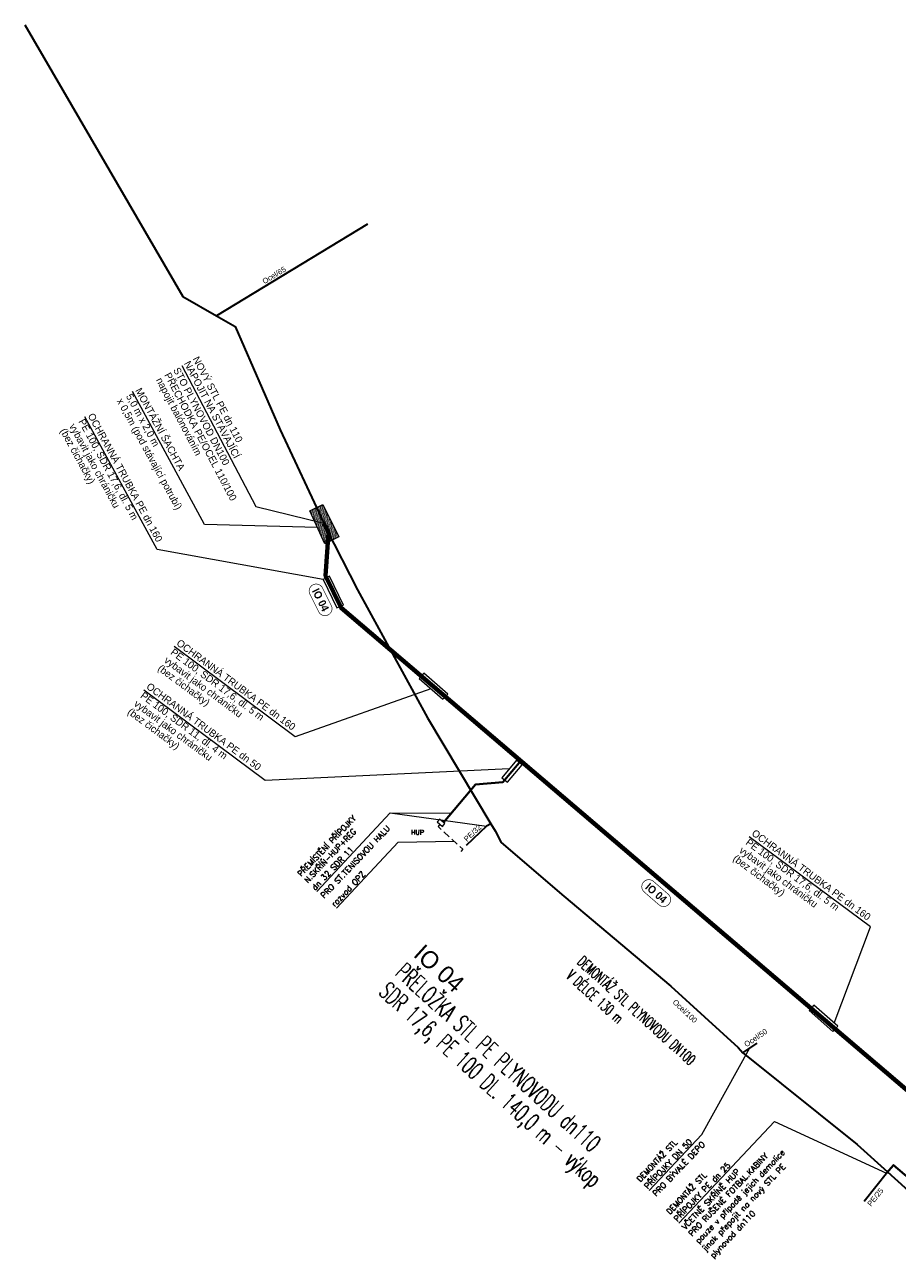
# Model space of a CAD drawing. Header units: metres. Extents: x -610133 to -609908, y -1142833 to -1142571.
# Tile 1 of 2: x -610133 to -610012, y -1142742 to -1142571. Entities that reach past the tile are written whole.
import ezdxf
from ezdxf.enums import TextEntityAlignment as Align

# ---------------------------------------------------------------- set-up
doc = ezdxf.new("R2010")
doc.units = ezdxf.units.M
doc.linetypes.add('DASHED', pattern=[0.75, 0.5, -0.25])
doc.layers.add('RWE_SO_POPIS', color=30, linetype='_PLYN_POTRUBI_VT_PODZ')
for name, color, linetype, lineweight in [('RWE_STL_ARMATURA', 20, 'Continuous', 15), ('RWE_STL_NOVÝ', 10, 'Continuous', 70), ('RWE_STL_POPIS', 20, 'Continuous', 15), ('RWE_STL_PRIPOJKA', 240, 'Continuous', 40)]:
    doc.layers.add(name, color=color, linetype=linetype, lineweight=lineweight)
doc.layers.add('RWE_STL_RUSENY', color=7, linetype='STL plynovod_rušený', lineweight=30, true_color=0xb8b800)
doc.layers.add('S-PLYNOVOD-STL', color=7, linetype='PLYN-ST-POD', lineweight=30, true_color=0xb3b300)
doc.styles.add('2-Normal', font='txt')
doc.styles.add('3-Tenke_NOVY', font='romand.shx', dxfattribs={"width": 0.6})
doc.styles.add('4-Tenke_HUP', font='romans.shx')
doc.styles.add('HECTO', font='arialbd.ttf')
doc.linetypes.add('_PLYN_POTRUBI_VT_PODZ', pattern='A,35,-15,[114,cadkon.shx,S=1.25,R=0,X=0,Y=0],-50', length=100)
doc.linetypes.add('PLYN-ST-POD', pattern='A,3.5,-3,7,-3,[64,PKO.shx,S=1,R=0,X=0,Y=0],7,-3,3.5', length=30)
doc.linetypes.add('STL plynovod_rušený', pattern='A,0.5,[34,znan.shx,S=0.4,R=-90,X=0,Y=0],0.5,-0.4,1,-1,[254,znan.shx,S=0.2,R=-90,X=0,Y=0],-1,1,-0.4', length=5.8)

msp = doc.modelspace()

# ---------------------------------------------------------------- hatches: boundary and pattern name
at = {"layer": 'RWE_STL_ARMATURA'}
h = msp.add_hatch(dxfattribs=at)
h.set_pattern_fill('DOTS', color=256, scale=0.1, angle=41.2463, style=0)
h.set_pattern_definition([(41.246342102, (365871.49424, -290917.51945), (-0.044982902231, 0.171693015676), [0, -0.15875])])
h.paths.add_polyline_path([(-610091.75, -1142637.51), (-610093.54, -1142638.41), (-610091.44, -1142642.95), (-610089.51, -1142641.98)])

# ---------------------------------------------------------------- linework, layer by layer
at = {"layer": 'RWE_SO_POPIS', "color": 10, "linetype": 'Continuous', "ltscale": 0.15, "const_width": 0.09, "flags": 128}
for points in [[(-610092.31, -1142652.38, 1), (-610090.57, -1142651.5), (-610091.79, -1142649.07, 1), (-610093.53, -1142649.95)], [(-610045.15, -1142692.99, 1), (-610043.87, -1142691.52), (-610045.92, -1142689.74, 1), (-610047.2, -1142691.21)]]:
    msp.add_lwpolyline(points, format="xyb", close=True, dxfattribs=at)
at = {"layer": 'RWE_STL_ARMATURA'}
msp.add_lwpolyline([(-610089.51, -1142641.98), (-610091.44, -1142642.95), (-610093.54, -1142638.41), (-610091.75, -1142637.51)], close=True, dxfattribs=at)
at = {"layer": 'RWE_STL_ARMATURA', "linetype": 'Continuous', "ltscale": 0.5, "flags": 128}
for points in [[(-610089.78, -1142651.83), (-610088.87, -1142651.44), (-610090.8, -1142647.46), (-610091.71, -1142647.91), (-610089.78, -1142651.83)], [(-610075.12, -1142664.51), (-610074.43, -1142663.8), (-610077.75, -1142660.88), (-610078.41, -1142661.63), (-610075.12, -1142664.51)], [(-610066.93, -1142675.4), (-610066.14, -1142676.01), (-610064.1, -1142673.58), (-610064.88, -1142672.92), (-610066.93, -1142675.4)], [(-610021.05, -1142710.53), (-610020.36, -1142709.81), (-610023.68, -1142706.89), (-610024.34, -1142707.65), (-610021.05, -1142710.53)]]:
    msp.add_lwpolyline(points, dxfattribs=at)
at = {"layer": 'RWE_STL_ARMATURA', "flags": 128}
msp.add_lwpolyline([(-610074.82, -1142681.74), (-610075.59, -1142681.1), (-610075.91, -1142681.48), (-610075.14, -1142682.12)], close=True, dxfattribs=at)
at = {"layer": 'RWE_STL_NOVÝ', "linetype": 'Continuous', "ltscale": 0.5, "flags": 128}
msp.add_lwpolyline([(-610091.62, -1142640.11), (-610090.96, -1142641.46), (-610091.39, -1142647.38), (-610089.22, -1142651.85), (-610002.47, -1142725.73), (-610009.33, -1142733.73), (-610008.22, -1142734.74)], dxfattribs=at)
at = {"layer": 'RWE_STL_POPIS', "lineweight": 5}
for points in [[(-610111.29, -1142618.27), (-610101.03, -1142637.78), (-610091.62, -1142640.11)], [(-610092.49, -1142640.68), (-610108.15, -1142640.27), (-610118.13, -1142621.86)], [(-610091.71, -1142647.91), (-610114.72, -1142643.77), (-610124.71, -1142625.36)], [(-610076.77, -1142663.07), (-610095.56, -1142669.71), (-610112.36, -1142657.21)], [(-610065.9, -1142674.16), (-610099.74, -1142675.74), (-610116.55, -1142663.23)], [(-610020.85, -1142709.38), (-610015.85, -1142696.06), (-610032.65, -1142683.55)]]:
    msp.add_lwpolyline(points, dxfattribs=at)
at = {"layer": 'RWE_STL_POPIS', "linetype": 'Continuous', "lineweight": 5, "ltscale": 0.5, "flags": 128}
for points in [[(-610092.57, -1142691.16), (-610082.39, -1142680.23), (-610073.88, -1142680.27)], [(-610082.39, -1142680.23), (-610069.04, -1142682.1)], [(-610046.49, -1142732.58), (-610039.21, -1142724.82), (-610032.54, -1142712.81)], [(-610042.39, -1142737.09), (-610029.13, -1142723), (-610013.62, -1142730.18)]]:
    msp.add_lwpolyline(points, dxfattribs=at)
at = {"layer": 'RWE_STL_POPIS', "color": 10, "linetype": 'Continuous', "lineweight": 5, "ltscale": 0.5, "flags": 128}
msp.add_lwpolyline([(-610089.85, -1142693.47), (-610081.32, -1142684.31), (-610073.54, -1142684.17)], dxfattribs=at)
at = {"layer": 'RWE_STL_PRIPOJKA', "linetype": 'Continuous'}
for points in [[(-610064.32, -1142673.05), (-610066.78, -1142675.99), (-610070.59, -1142676.32), (-610075, -1142681.59)], [(-610013.62, -1142730.18), (-610012.64, -1142729.05), (-610008.41, -1142732.67)]]:
    msp.add_lwpolyline(points, dxfattribs=at)
at = {"layer": 'RWE_STL_PRIPOJKA', "linetype": 'DASHED', "lineweight": 13, "ltscale": 2, "flags": 128}
msp.add_lwpolyline([(-610075.51, -1142681.82), (-610075.76, -1142682.13), (-610072.32, -1142685.29), (-610072.72, -1142685.73)], dxfattribs=at)
at = {"layer": 'RWE_STL_RUSENY', "color": 30, "linetype": 'STL plynovod_rušený', "ltscale": 3}
msp.add_line((-610016.72, -1142734.04), (-610013.46, -1142729.98), dxfattribs=at)
at = {"layer": 'RWE_STL_RUSENY', "color": 30, "linetype": 'STL plynovod_rušený', "ltscale": 3, "flags": 128}
for points in [[(-610091.62, -1142640.11), (-610091.23, -1142640.94), (-610086.93, -1142649.36), (-610077.24, -1142667.06), (-610068.47, -1142681.75), (-610067.87, -1142682.74), (-610067.02, -1142684.37), (-610058.35, -1142691.79), (-610043.49, -1142704.26), (-610034.17, -1142712.77), (-610033.53, -1142713.48), (-610017.68, -1142726.21), (-610013.46, -1142729.98), (-610008.22, -1142734.74)], [(-610068.47, -1142681.75), (-610069.04, -1142682.1), (-610071.87, -1142684.77)], [(-610033.53, -1142713.48), (-610031.55, -1142712.14)]]:
    msp.add_lwpolyline(points, dxfattribs=at)
at = {"layer": 'S-PLYNOVOD-STL', "color": 30, "lineweight": 30, "ltscale": 0.6, "flags": 128}
for points in [[(-610133.06, -1142571.02), (-610111.12, -1142608.7), (-610106.48, -1142611.36), (-610103.9, -1142612.86), (-610097.67, -1142627.15), (-610091.62, -1142640.11)], [(-610085.56, -1142598.65), (-610106.48, -1142611.36)]]:
    msp.add_lwpolyline(points, dxfattribs=at)

# ---------------------------------------------------------------- texts
at = {"layer": 'RWE_SO_POPIS', "color": 10, "linetype": 'Continuous', "ltscale": 0.15, "style": 'HECTO', "width": 0.9}
for rotation, p in [(296.668, (-610092.05, -1142650.72)), (319.0757, (-610045.54, -1142691.36))]:
    msp.add_text('IO 04', height=1.08, rotation=rotation, dxfattribs=at).set_placement(p, align=Align.MIDDLE_CENTER)
at = {"layer": 'RWE_STL_POPIS', "lineweight": 5}
for s, height, rotation, style, p in [('NAPOJIT NA STÁVAJÍCÍ', 1, 297.7618, '2-Normal', (-610111.02, -1142617.96)), ('NOVÝ STL PE dn 110', 1, 297.7618, '2-Normal', (-610109.82, -1142617.33)), ('PŘECHODKA PE/OCEL 110/100', 1, 297.7618, '2-Normal', (-610113.74, -1142619.56)), ('STO PLYNOVOD DN100', 1, 297.7618, '2-Normal', (-610112.51, -1142618.85)), ('MONTÁŽNÍ ŠACHTA', 1, 298.5607, '2-Normal', (-610117.77, -1142621.7)), ('napojit balónováním', 1, 297.7618, '2-Normal', (-610114.9, -1142620.26)), ('x 0,5m (pod stávající potrubí)', 1, 298.5607, '2-Normal', (-610120.34, -1142623.14)), ('5,0 m x 2,0 m', 1, 298.5607, '2-Normal', (-610119.06, -1142622.5)), ('OCHRANNÁ TRUBKA PE dn 160', 1, 298.5607, '2-Normal', (-610124.35, -1142625.2)), ('vybavit jako chráničku', 1, 298.5607, '2-Normal', (-610126.92, -1142626.64)), ('PE 100, SDR 17,6, dl. 5 m', 1, 298.5607, '2-Normal', (-610125.64, -1142626)), ('(bez čichačky)', 1, 298.5607, '2-Normal', (-610128.19, -1142627.28)), ('PE 100, SDR 17,6, dl. 5 m', 1, 323.4441, '2-Normal', (-610112.94, -1142658.19)), ('OCHRANNÁ TRUBKA PE dn 160', 1, 323.4441, '2-Normal', (-610112.11, -1142656.92)), ('vybavit jako chráničku', 1, 323.4441, '2-Normal', (-610113.83, -1142659.31)), ('(bez čichačky)', 1, 323.4441, '2-Normal', (-610114.72, -1142660.42)), ('OCHRANNÁ TRUBKA PE dn 50', 1, 323.4441, '2-Normal', (-610116.29, -1142662.94)), ('PE 100, SDR 11, dl. 4 m', 1, 323.4441, '2-Normal', (-610117.12, -1142664.21)), ('(bez čichačky)', 1, 323.4441, '2-Normal', (-610118.9, -1142666.44)), ('vybavit jako chráničku', 1, 323.4441, '2-Normal', (-610118.01, -1142665.33)), ('HUP', 0.65, 359.1702, '4-Tenke_HUP', (-610079.53, -1142683.25)), ('OCHRANNÁ TRUBKA PE dn 160', 1, 323.4441, '2-Normal', (-610032.4, -1142683.27)), ('PE 100, SDR 17,6, dl. 5 m', 1, 323.4441, '2-Normal', (-610033.23, -1142684.54)), ('(bez čichačky)', 1, 323.4441, '2-Normal', (-610035.01, -1142686.77)), ('vybavit jako chráničku', 1, 323.4441, '2-Normal', (-610034.12, -1142685.65)), ('IO 04', 2.4, 317.7051, '2-Normal', (-610079.32, -1142700.04))]:
    msp.add_text(s, height=height, rotation=rotation, dxfattribs=dict(at, style=style)).set_placement(p)
at = {"layer": 'RWE_STL_POPIS', "lineweight": 13, "style": '4-Tenke_HUP', "width": 0.95}
for s, p in [('PŘEMÍSTĚNÍ PŘÍPOJKY', (-610094.74, -1142689.13)), ('N.SKŘÍŇ-HUP+REG', (-610093.81, -1142690.03)), ('DEMONTÁŽ STL', (-610047.72, -1142731.45)), ('DEMONTÁŽ STL', (-610043.63, -1142735.97))]:
    msp.add_text(s, height=0.8, rotation=46.4452, dxfattribs=at).set_placement(p)
at = {"layer": 'RWE_STL_POPIS', "lineweight": 13, "style": '4-Tenke_HUP'}
for s, p in [('PRO ST.TENISOVOU HALU', (-610091.55, -1142692.15)), ('dn 32 SDR 11', (-610092.79, -1142691.03)), ('PŘÍPOJKY DN 50', (-610046.7, -1142732.45)), ('PRO BÝVALÉ DEPO', (-610045.54, -1142733.46)), ('PRO RUŠENÉ FOTBAL.KABINY', (-610040.57, -1142739)), ('pouze v případě jejich demolice', (-610039.63, -1142740)), ('PŘÍPOJKY PE dn 25', (-610042.61, -1142736.96)), ('VČETNĚ SKŘÍNĚ HUP', (-610041.5, -1142738.07)), ('jinak přepojit na nový STL PE', (-610038.68, -1142741.06)), ('plynovod dn110', (-610037.6, -1142742.02))]:
    msp.add_text(s, height=0.8, rotation=46.4452, dxfattribs=at).set_placement(p)
at = {"layer": 'RWE_STL_POPIS', "color": 10, "lineweight": 13, "style": '4-Tenke_HUP'}
msp.add_text('rozvod OPZ', height=0.8, rotation=46.4452, dxfattribs=at).set_placement((-610090.07, -1142693.34))
at = {"layer": 'RWE_STL_POPIS', "color": 30, "lineweight": 5, "style": '3-Tenke_NOVY', "width": 0.6}
for s, p in [('DEMONTÁŽ STL PLYNOVODU DN100', (-610056.59, -1142701.07)), ('V DÉLCE 130 m', (-610058.12, -1142702.99))]:
    msp.add_text(s, height=1.5, rotation=317.7051, dxfattribs=at).set_placement(p)
at = {"layer": 'RWE_STL_POPIS', "lineweight": 5, "style": '3-Tenke_NOVY', "width": 0.6}
for s, p in [('PŘELOŽKA STL PE PLYNOVODU dn110', (-610081.86, -1142702.62)), ('SDR 17,6, PE 100 DL. 140,0 m - výkop ', (-610084.13, -1142705.29))]:
    msp.add_text(s, height=2.4, rotation=317.7051, dxfattribs=at).set_placement(p)
at = {"layer": 'S-PLYNOVOD-STL', "color": 30, "lineweight": 30, "ltscale": 0.6, "char_height": 0.75, "attachment_point": 7}
for s, insert, width, rotation in [('{\\fArial|b0|i0;Ocel/65}', (-610099.83, -1142607), 21.4784, 31.2809), ('{\\fArial|b0|i0;PE/32}', (-610071.76, -1142684.3), 15.75, 43.3337), ('{\\fArial|b0|i0;Ocel/100}', (-610043.34, -1142706.57), 18, 316.7979), ('{\\fArial|b0|i0;Ocel/50}', (-610033.02, -1142712.75), 17.25, 34.0889), ('{\\fArial|b0|i0;PE/25}', (-610015.76, -1142734.85), 14.927, 51.2371)]:
    msp.add_mtext(s, dxfattribs=dict(at, insert=insert, width=width, rotation=rotation))

doc.saveas('drawing.dxf')
